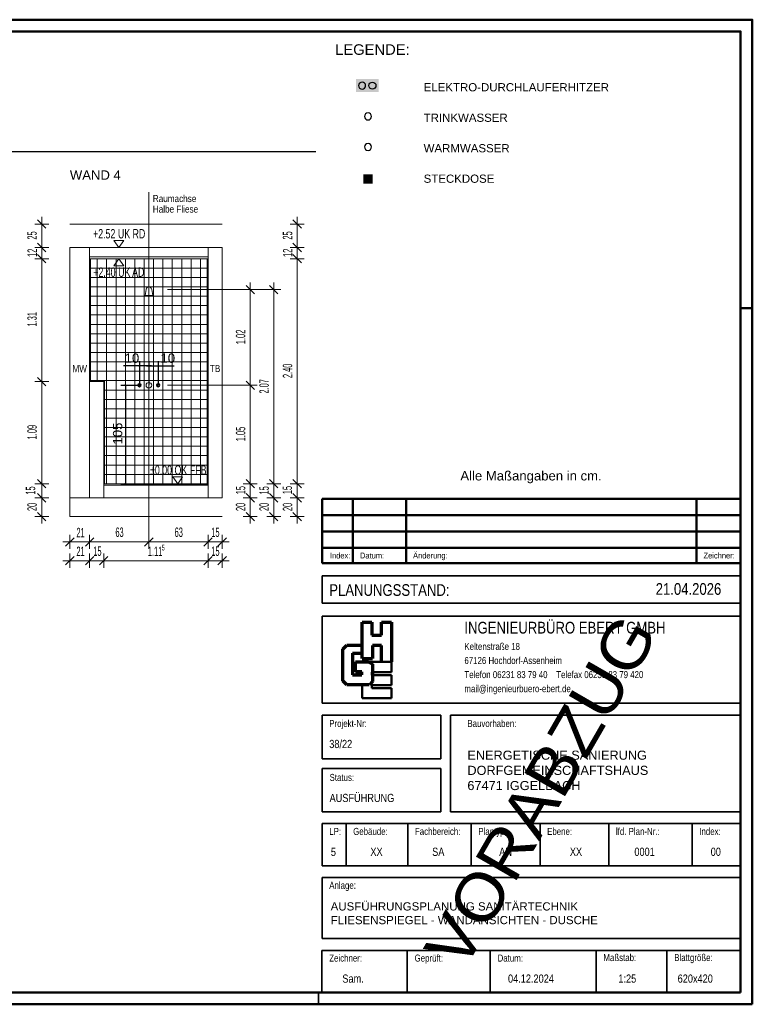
# Model space of a CAD drawing. Extents: x -776 to -156, y -457 to -37.
# Tile 3 of 3: x -468 to -156, y -457 to -37. Entities that reach past the tile are written whole.
import ezdxf
from ezdxf.lldxf.tags import DXFTag

# ---------------------------------------------------------------- set-up
doc = ezdxf.new("R2010")
doc.units = 0
doc.layers.get('0').update_dxf_attribs({"lineweight": 35})
for name, color, linetype, lineweight, true_color in [('400_Layout_Legende', 250, 'Continuous', 25, 0x333333), ('Rahmen', 7, 'Continuous', 35, 0x009900), ('S_Einrichtung_Ansicht', 7, 'Continuous', 18, 0xb2b200), ('S_Kaltwasser', 7, 'Continuous', 35, 0x005e00), ('S_Steckdose', 5, 'Continuous', 25, 0x0000ff), ('S_Warmwasser', 1, 'fein_strichliert', 35, 0xff0000), ('Vorabzug', 1, 'Continuous', 35, 0xff0000), ('X_Mass', 1, 'Continuous', 25, 0xff0000)]:
    doc.layers.add(name, color=color, linetype=linetype, lineweight=lineweight, true_color=true_color)
for name, color, linetype, lineweight in [('D-303 Wandabwicklung Duschraum', 7, 'Continuous', 25), ('L_Index', 7, 'Continuous', 50), ('Legende', 7, 'Continuous', 18), ('PLAN_D-303 Fliesenspiegel Duschraum', 7, 'Continuous', 25), ('Plankopf', 7, 'Continuous', 35), ('Plannummer', 7, 'Continuous', 35)]:
    doc.layers.add(name, color=color, linetype=linetype, lineweight=lineweight)
doc.styles.add('Arial', font='arial.ttf')
doc.styles.add('Arial Narrow', font='ARIALN.TTF', dxfattribs={"height": 0.25})
doc.styles.get("Standard").update_dxf_attribs({"font": 'arial.ttf'})
tags = doc.linetypes.add('fein_strichliert', pattern=[4, 1, -2, 1]).pattern_tags.tags
tags[8:9] = [DXFTag(74, 4), DXFTag(75, 0), DXFTag(340, '0'), DXFTag(46, 0.0), DXFTag(50, 0.0), DXFTag(44, 0.0), DXFTag(45, 0.0)]
tags[6:7] = [DXFTag(74, 4), DXFTag(75, 0), DXFTag(340, '0'), DXFTag(46, 0.0), DXFTag(50, 0.0), DXFTag(44, 0.0), DXFTag(45, 0.0)]
tags[4:5] = [DXFTag(74, 4), DXFTag(75, 0), DXFTag(340, '0'), DXFTag(46, 0.0), DXFTag(50, 0.0), DXFTag(44, 0.0), DXFTag(45, 0.0)]
tags = doc.linetypes.add('STRICHPUNKT2_S5', pattern=[0.25, 0.2, -0.025, 0, -0.025]).pattern_tags.tags
tags[10:11] = [DXFTag(74, 4), DXFTag(75, 0), DXFTag(340, '0'), DXFTag(46, 1.0), DXFTag(50, 0.0), DXFTag(44, 0.0), DXFTag(45, 0.0)]
tags[8:9] = [DXFTag(74, 4), DXFTag(75, 0), DXFTag(340, '0'), DXFTag(46, 1.0), DXFTag(50, 0.0), DXFTag(44, 0.0), DXFTag(45, 0.0)]
tags[6:7] = [DXFTag(74, 4), DXFTag(75, 0), DXFTag(340, '0'), DXFTag(46, 1.0), DXFTag(50, 0.0), DXFTag(44, 0.0), DXFTag(45, 0.0)]
tags[4:5] = [DXFTag(74, 4), DXFTag(75, 0), DXFTag(340, '0'), DXFTag(46, 1.0), DXFTag(50, 0.0), DXFTag(44, 0.0), DXFTag(45, 0.0)]
tags = doc.linetypes.add('VERDECKT2_S2', pattern=[0.0675, 0.05, -0.0175]).pattern_tags.tags
tags[6:7] = [DXFTag(74, 4), DXFTag(75, 0), DXFTag(340, '0'), DXFTag(46, 1.0), DXFTag(50, 0.0), DXFTag(44, 0.0), DXFTag(45, 0.0)]
tags[4:5] = [DXFTag(74, 4), DXFTag(75, 0), DXFTag(340, '0'), DXFTag(46, 1.0), DXFTag(50, 0.0), DXFTag(44, 0.0), DXFTag(45, 0.0)]

# ---------------------------------------------------------------- blocks, each defined once
blk = doc.blocks.new('Polygon-A07E9NXZVH', base_point=(-324.47, -67.99))
at = {"color": 0, "linetype": 'ByBlock', "lineweight": -2, "ltscale": 0.18}
blk.add_solid([(-324.47, -62.45), (-314.87, -62.45), (-324.47, -67.99), (-314.87, -67.99)], dxfattribs=at)
blk = doc.blocks.new('Maß-A07E9NYNVH', base_point=(-423.56, -193.06))
at = {"color": 0, "linetype": 'ByBlock', "lineweight": -2, "ltscale": 0.25}
for p, q in [((-411.75, -184.8), (-423.56, -184.8)), ((-416.55, -184.53), (-417.08, -185.07)), ((-416.81, -182.8), (-416.81, -193.06)), ((-412.55, -184.53), (-413.08, -185.07)), ((-412.81, -182.8), (-412.81, -193.06))]:
    blk.add_line(p, q, dxfattribs=at)
at = {"color": 0, "linetype": 'ByBlock', "lineweight": -2, "ltscale": 0.25, "insert": (-423.12, -179.47), "char_height": 4, "attachment_point": 1}
blk.add_mtext('{\\fArial;10}', dxfattribs=at)
blk = doc.blocks.new('Maß-A07E9NYPVH', base_point=(-413.87, -193.06))
at = {"color": 0, "linetype": 'ByBlock', "lineweight": -2, "ltscale": 0.25}
for p, q in [((-413.87, -184.8), (-402.07, -184.8)), ((-413.08, -185.07), (-412.55, -184.53)), ((-412.81, -182.8), (-412.81, -193.06)), ((-409.08, -185.07), (-408.55, -184.53)), ((-408.81, -182.8), (-408.81, -193.06))]:
    blk.add_line(p, q, dxfattribs=at)
at = {"color": 0, "linetype": 'ByBlock', "lineweight": -2, "ltscale": 0.25, "insert": (-407.85, -179.47), "char_height": 4, "attachment_point": 1}
blk.add_mtext('{\\fArial;10}', dxfattribs=at)
blk = doc.blocks.new('Schraffur-A07E9NYRVH', base_point=(-319.11, -105.14))
at = {"linetype": 'ByBlock', "lineweight": -2, "ltscale": 0.25}
blk.add_hatch(color=0, dxfattribs=at).paths.add_polyline_path([(-319.11, -105.04), (-319.11, -105.02), (-319.1, -104.99), (-319.08, -104.97), (-319.06, -104.96), (-319.04, -104.95), (-319.01, -104.94), (-318.99, -104.95), (-318.96, -104.96), (-318.94, -104.97), (-318.92, -104.99), (-318.91, -105.02), (-318.91, -105.04), (-318.91, -105.07), (-318.92, -105.09), (-318.94, -105.11), (-318.96, -105.13), (-318.99, -105.14), (-319.01, -105.14), (-319.04, -105.14), (-319.06, -105.13), (-319.08, -105.11), (-319.1, -105.09), (-319.11, -105.07)])
blk = doc.blocks.new('Schraffur-A07E9NYTVH', base_point=(-319.83, -105.14))
at = {"linetype": 'ByBlock', "lineweight": -2, "ltscale": 0.25}
blk.add_hatch(color=0, dxfattribs=at).paths.add_polyline_path([(-319.63, -105.04), (-319.63, -105.07), (-319.64, -105.09), (-319.66, -105.11), (-319.68, -105.13), (-319.7, -105.14), (-319.73, -105.14), (-319.75, -105.14), (-319.78, -105.13), (-319.8, -105.11), (-319.82, -105.09), (-319.83, -105.07), (-319.83, -105.04), (-319.83, -105.02), (-319.82, -104.99), (-319.8, -104.97), (-319.78, -104.96), (-319.75, -104.95), (-319.73, -104.94), (-319.7, -104.95), (-319.68, -104.96), (-319.66, -104.97), (-319.64, -104.99), (-319.63, -105.02)])
blk = doc.blocks.new('Polygon-A07E9NYVVH', base_point=(-321.37, -107.04))
at = {"color": 0, "linetype": 'ByBlock', "lineweight": -2, "ltscale": 0.25}
blk.add_solid([(-321.37, -103.04), (-317.37, -103.04), (-321.37, -107.04), (-317.37, -107.04)], dxfattribs=at)
blk = doc.blocks.new('Maß-A07E9NYXVH', base_point=(-428.13, -235.32))
at = {"color": 0, "linetype": 'ByBlock', "lineweight": -2, "ltscale": 0.25}
for p, q in [((-424.8, -193.06), (-416.81, -193.06)), ((-422.53, -193.32), (-423.07, -192.79)), ((-422.8, -193.06), (-422.8, -235.06)), ((-424.8, -235.06), (-387.56, -235.06)), ((-422.53, -235.32), (-423.07, -234.79))]:
    blk.add_line(p, q, dxfattribs=at)
at = {"color": 0, "linetype": 'ByBlock', "lineweight": -2, "ltscale": 0.25, "insert": (-428.13, -218.3), "char_height": 4, "attachment_point": 1, "rotation": 90}
blk.add_mtext('{\\fArial;105}', dxfattribs=at)
blk = doc.blocks.new('Referenz-A07E9NZ1VH', base_point=(-736.76, -377.12))
at = {"layer": 'D-303 Wandabwicklung Duschraum', "color": 0, "linetype": 'STRICHPUNKT2_S5', "lineweight": 18, "ltscale": 0.18}
blk.add_line((-412.81, -235.06), (-412.81, -110.74), dxfattribs=at)
at = {"layer": 'D-303 Wandabwicklung Duschraum', "color": 0, "lineweight": 13}
for p, q in [((-458.49, -124.26), (-458.49, -121.26)), ((-349.56, -124.26), (-349.56, -121.26)), ((-458.49, -124.26), (-461.49, -124.26)), ((-456.69, -126.06), (-460.29, -122.46)), ((-458.49, -124.26), (-455.49, -124.26)), ((-458.49, -134.26), (-458.49, -124.26)), ((-381.56, -124.26), (-446.49, -124.26)), ((-349.56, -124.26), (-352.56, -124.26)), ((-347.76, -126.06), (-351.36, -122.46)), ((-349.56, -124.26), (-346.56, -124.26)), ((-349.56, -134.26), (-349.56, -124.26)), ((-458.49, -134.26), (-461.49, -134.26)), ((-456.69, -136.06), (-460.29, -132.46)), ((-458.49, -134.26), (-455.49, -134.26)), ((-458.49, -139.06), (-458.49, -134.26)), ((-381.56, -134.26), (-446.49, -134.26)), ((-446.49, -134.26), (-446.49, -249.06)), ((-438.07, -134.26), (-438.07, -241.06)), ((-423.55, -131.26), (-427.75, -131.26)), ((-427.75, -131.26), (-425.65, -134.26)), ((-425.65, -134.26), (-423.55, -131.26)), ((-387.56, -241.06), (-387.56, -134.26)), ((-381.56, -241.06), (-381.56, -134.26)), ((-349.56, -134.26), (-352.56, -134.26)), ((-347.76, -136.06), (-351.36, -132.46)), ((-349.56, -134.26), (-346.56, -134.26)), ((-349.56, -139.06), (-349.56, -134.26)), ((-456.69, -140.86), (-460.29, -137.26)), ((-438.07, -138.26), (-387.56, -138.26)), ((-347.76, -140.86), (-351.36, -137.26)), ((-458.49, -139.06), (-461.49, -139.06)), ((-458.49, -139.06), (-455.49, -139.06)), ((-458.49, -191.46), (-458.49, -139.06)), ((-438.07, -139.06), (-387.56, -139.06)), ((-437.67, -139.06), (-437.67, -191.06)), ((-434.81, -191.06), (-434.81, -139.06)), ((-430.81, -235.06), (-430.81, -139.06)), ((-427.75, -142.06), (-425.65, -139.06)), ((-423.55, -142.06), (-427.75, -142.06)), ((-426.81, -235.06), (-426.81, -139.06)), ((-425.65, -139.06), (-423.55, -142.06)), ((-422.81, -235.06), (-422.81, -139.06)), ((-418.81, -235.06), (-418.81, -139.06)), ((-414.81, -235.06), (-414.81, -139.06)), ((-410.81, -235.06), (-410.81, -139.06)), ((-406.81, -235.06), (-406.81, -139.06)), ((-402.81, -235.06), (-402.81, -139.06)), ((-398.81, -235.06), (-398.81, -139.06)), ((-394.81, -235.06), (-394.81, -139.06)), ((-390.81, -235.06), (-390.81, -139.06)), ((-387.96, -139.06), (-387.96, -235.06)), ((-349.56, -139.06), (-352.56, -139.06)), ((-349.56, -139.06), (-346.56, -139.06)), ((-349.56, -209.06), (-349.56, -139.06)), ((-387.56, -143.06), (-438.07, -143.06)), ((-387.96, -147.06), (-437.67, -147.06)), ((-387.96, -151.06), (-437.67, -151.06)), ((-367.76, -154.06), (-371.36, -150.46)), ((-369.56, -152.26), (-369.56, -149.26)), ((-357.76, -154.06), (-361.36, -150.46)), ((-359.56, -152.26), (-359.56, -149.26)), ((-387.96, -155.06), (-437.67, -155.06)), ((-414.01, -152.26), (-414.45, -154.72)), ((-414.45, -154.72), (-411.18, -154.72)), ((-411.61, -152.26), (-411.18, -154.72)), ((-369.56, -152.26), (-372.56, -152.26)), ((-369.56, -152.26), (-366.56, -152.26)), ((-369.56, -193.06), (-369.56, -152.26)), ((-359.56, -152.26), (-362.56, -152.26)), ((-359.56, -152.26), (-356.56, -152.26)), ((-359.56, -233.16), (-359.56, -152.26)), ((-387.96, -159.06), (-437.67, -159.06)), ((-387.96, -163.06), (-437.67, -163.06)), ((-387.96, -167.06), (-437.67, -167.06)), ((-387.96, -171.06), (-437.67, -171.06)), ((-387.96, -175.06), (-437.67, -175.06)), ((-387.96, -179.06), (-437.67, -179.06)), ((-387.96, -183.06), (-437.67, -183.06)), ((-387.96, -187.06), (-437.67, -187.06)), ((-458.49, -191.46), (-461.49, -191.46)), ((-456.69, -193.26), (-460.29, -189.66)), ((-458.49, -191.46), (-455.49, -191.46)), ((-458.49, -235.06), (-458.49, -191.46)), ((-387.96, -191.06), (-438.07, -191.06)), ((-431.67, -191.06), (-438.07, -191.06)), ((-432.07, -191.46), (-438.07, -191.46)), ((-432.07, -241.06), (-432.07, -191.46)), ((-431.67, -235.06), (-431.67, -191.06)), ((-369.56, -193.06), (-372.56, -193.06)), ((-367.76, -194.86), (-371.36, -191.26)), ((-369.56, -193.06), (-366.56, -193.06)), ((-369.56, -235.06), (-369.56, -193.06)), ((-387.96, -195.06), (-431.67, -195.06)), ((-387.96, -199.06), (-431.67, -199.06)), ((-387.96, -203.06), (-431.67, -203.06)), ((-387.96, -207.06), (-431.67, -207.06)), ((-349.56, -235.06), (-349.56, -209.06)), ((-387.96, -211.06), (-431.67, -211.06)), ((-387.96, -215.06), (-431.67, -215.06)), ((-387.96, -219.06), (-431.67, -219.06)), ((-387.96, -223.06), (-431.67, -223.06)), ((-387.96, -227.06), (-431.67, -227.06)), ((-458.49, -235.06), (-461.49, -235.06)), ((-456.69, -236.86), (-460.29, -233.26)), ((-458.49, -235.06), (-455.49, -235.06)), ((-458.49, -241.06), (-458.49, -235.06)), ((-387.56, -235.06), (-432.07, -235.06)), ((-431.67, -231.06), (-387.96, -231.06)), ((-387.96, -231.06), (-423.96, -231.06)), ((-398.4, -232.06), (-402.6, -232.06)), ((-402.6, -232.06), (-400.5, -235.06)), ((-400.5, -235.06), (-398.4, -232.06)), ((-387.56, -231.06), (-387.56, -235.06)), ((-387.56, -231.06), (-387.56, -231.06)), ((-369.56, -235.06), (-372.56, -235.06)), ((-367.76, -236.86), (-371.36, -233.26)), ((-369.56, -235.06), (-366.56, -235.06)), ((-369.56, -239.03), (-369.56, -235.06)), ((-359.56, -235.06), (-362.56, -235.06)), ((-357.76, -236.86), (-361.36, -233.26)), ((-359.56, -235.06), (-359.56, -233.16)), ((-359.56, -235.06), (-356.56, -235.06)), ((-359.56, -241.06), (-359.56, -235.06)), ((-349.56, -235.06), (-352.56, -235.06)), ((-347.76, -236.86), (-351.36, -233.26)), ((-349.56, -235.06), (-346.56, -235.06)), ((-349.56, -241.06), (-349.56, -235.06)), ((-456.69, -242.86), (-460.29, -239.26)), ((-387.56, -235.66), (-432.07, -235.66)), ((-367.76, -242.86), (-371.36, -239.26)), ((-369.56, -241.06), (-369.56, -239.03)), ((-357.76, -242.86), (-361.36, -239.26)), ((-347.76, -242.86), (-351.36, -239.26)), ((-458.49, -241.06), (-461.49, -241.06)), ((-458.49, -241.06), (-455.49, -241.06)), ((-458.49, -246.47), (-458.49, -241.06)), ((-381.56, -241.06), (-446.49, -241.06)), ((-369.56, -241.06), (-372.56, -241.06)), ((-369.56, -241.06), (-366.56, -241.06)), ((-369.56, -249.06), (-369.56, -241.06)), ((-359.56, -241.06), (-362.56, -241.06)), ((-359.56, -241.06), (-356.56, -241.06)), ((-359.56, -249.06), (-359.56, -241.06)), ((-349.56, -241.06), (-352.56, -241.06)), ((-349.56, -241.06), (-346.56, -241.06)), ((-349.56, -249.06), (-349.56, -241.06)), ((-456.69, -250.86), (-460.29, -247.26)), ((-458.49, -249.06), (-458.49, -246.47)), ((-367.76, -250.86), (-371.36, -247.26)), ((-357.76, -250.86), (-361.36, -247.26)), ((-347.76, -250.86), (-351.36, -247.26)), ((-458.49, -249.06), (-461.49, -249.06)), ((-458.49, -249.06), (-455.49, -249.06)), ((-458.49, -249.06), (-458.49, -252.06)), ((-381.56, -249.06), (-446.49, -249.06)), ((-369.56, -249.06), (-372.56, -249.06)), ((-369.56, -249.06), (-366.56, -249.06)), ((-369.56, -249.06), (-369.56, -252.06)), ((-359.56, -249.06), (-362.56, -249.06)), ((-359.56, -249.06), (-356.56, -249.06)), ((-359.56, -249.06), (-359.56, -252.06)), ((-349.56, -249.06), (-352.56, -249.06)), ((-349.56, -249.06), (-346.56, -249.06)), ((-349.56, -249.06), (-349.56, -252.06)), ((-446.49, -259.86), (-449.49, -259.86)), ((-448.29, -261.66), (-444.69, -258.06)), ((-446.49, -259.86), (-446.49, -256.86)), ((-446.49, -259.86), (-446.49, -262.86)), ((-446.49, -259.86), (-438.07, -259.86)), ((-439.87, -261.66), (-436.27, -258.06)), ((-438.07, -259.86), (-438.07, -256.86)), ((-438.07, -259.86), (-438.07, -262.86)), ((-438.07, -259.86), (-412.81, -259.86)), ((-414.61, -261.66), (-411.01, -258.06)), ((-412.81, -259.86), (-412.81, -256.86)), ((-412.81, -259.86), (-412.81, -262.86)), ((-412.81, -259.86), (-387.56, -259.86)), ((-389.36, -261.66), (-385.76, -258.06)), ((-387.56, -259.86), (-387.56, -256.86)), ((-387.56, -259.86), (-387.56, -262.86)), ((-387.56, -259.86), (-381.56, -259.86)), ((-383.36, -261.66), (-379.76, -258.06)), ((-381.56, -259.86), (-381.56, -256.86)), ((-381.56, -259.86), (-381.56, -262.86)), ((-381.56, -259.86), (-378.56, -259.86)), ((-446.49, -267.86), (-449.49, -267.86)), ((-444.69, -266.06), (-448.29, -269.66)), ((-446.49, -267.86), (-446.49, -264.86)), ((-446.49, -267.86), (-446.49, -270.86)), ((-438.07, -267.86), (-446.49, -267.86)), ((-436.27, -266.06), (-439.87, -269.66)), ((-438.07, -267.86), (-438.07, -264.86)), ((-438.07, -267.86), (-438.07, -270.86)), ((-432.07, -267.86), (-438.07, -267.86)), ((-430.27, -266.06), (-433.87, -269.66)), ((-432.07, -267.86), (-432.07, -264.86)), ((-432.07, -267.86), (-432.07, -270.86)), ((-387.56, -267.86), (-432.07, -267.86)), ((-385.76, -266.06), (-389.36, -269.66)), ((-387.56, -267.86), (-387.56, -264.86)), ((-387.56, -267.86), (-387.56, -270.86)), ((-381.56, -267.86), (-387.56, -267.86)), ((-379.76, -266.06), (-383.36, -269.66)), ((-381.56, -267.86), (-381.56, -264.86)), ((-381.56, -267.86), (-381.56, -270.86)), ((-381.56, -267.86), (-378.56, -267.86))]:
    blk.add_line(p, q, dxfattribs=at)
at = {"layer": 'D-303 Wandabwicklung Duschraum', "color": 0, "lineweight": -2}
for p, q in [((-425.65, -134.26), (-425.65, -134.26)), ((-425.65, -134.26), (-425.65, -134.26)), ((-425.65, -134.26), (-425.65, -134.26)), ((-425.65, -134.26), (-425.65, -134.26)), ((-425.65, -139.06), (-425.65, -139.06)), ((-425.65, -139.06), (-425.65, -139.06)), ((-425.65, -139.06), (-425.65, -139.06)), ((-425.65, -139.06), (-425.65, -139.06)), ((-400.5, -235.06), (-400.5, -235.06)), ((-400.5, -235.06), (-400.5, -235.06)), ((-400.5, -235.06), (-400.5, -235.06)), ((-400.5, -235.06), (-400.5, -235.06))]:
    blk.add_line(p, q, dxfattribs=at)
at = {"layer": 'D-303 Wandabwicklung Duschraum', "color": 0, "linetype": 'VERDECKT2_S2', "lineweight": 13, "ltscale": 0.13}
for p, q in [((-359.56, -152.26), (-404.81, -152.26)), ((-369.56, -193.06), (-404.81, -193.06)), ((-412.81, -259.86), (-412.81, -213.71))]:
    blk.add_line(p, q, dxfattribs=at)
at = {"layer": 'D-303 Wandabwicklung Duschraum', "color": 0, "lineweight": 13}
blk.add_circle((-412.81, -193.06), 1.2, dxfattribs=at)
blk.add_ellipse((-412.81, -152.26), major_axis=(1.2, 0), ratio=1, start_param=0, end_param=3.141593, dxfattribs=at)
at = {"layer": 'PLAN_D-303 Fliesenspiegel Duschraum', "color": 0, "lineweight": -2}
blk.add_line((-341.57, -93.52), (-736.76, -93.52), dxfattribs=at)
at = {"layer": 'D-303 Wandabwicklung Duschraum', "color": 0, "lineweight": -2, "char_height": 3, "attachment_point": 1}
for s, insert in [('{\\W0.83;\\fArial;Raumachse}', (-411.12, -111.9)), ('{\\W0.83;\\fArial;Halbe}', (-411.12, -116.4)), ('{\\W0.83;\\fArial;Fliese}', (-401.07, -116.4)), ('{\\W0.83;\\fArial;MW}', (-445.38, -184.46)), ('{\\W0.83;\\fArial;TB}', (-386.79, -184.36))]:
    blk.add_mtext(s, dxfattribs=dict(at, insert=insert))
at = {"layer": 'D-303 Wandabwicklung Duschraum', "color": 0, "lineweight": 35, "char_height": 4, "attachment_point": 1, "rotation": 90}
for s, insert in [('{\\W0.66;\\fArial Narrow;25}', (-464.62, -130.89)), ('{\\W0.66;\\fArial Narrow;25}', (-355.69, -130.89)), ('{\\W0.63;\\fArial Narrow;12}', (-464.56, -138.28)), ('{\\W0.63;\\fArial Narrow;12}', (-355.63, -138.28)), ('{\\W0.63;\\fArial Narrow;1.31}', (-464.62, -167.95)), ('{\\W0.64;\\fArial Narrow;1.02}', (-375.69, -175.55)), ('{\\W0.66;\\fArial Narrow;2.40}', (-355.69, -189.96)), ('{\\W0.66;\\fArial Narrow;2.07}', (-365.69, -196.56)), ('{\\W0.64;\\fArial Narrow;1.09}', (-464.62, -216.16)), ('{\\W0.64;\\fArial Narrow;1.05}', (-375.69, -216.97)), ('{\\W0.63;\\fArial Narrow;15}', (-465.27, -239.69)), ('{\\W0.63;\\fArial Narrow;15}', (-375.69, -239.56)), ('{\\W0.63;\\fArial Narrow;15}', (-365.69, -239.62)), ('{\\W0.63;\\fArial Narrow;15}', (-355.82, -239.49)), ('{\\W0.66;\\fArial Narrow;20}', (-464.62, -246.68)), ('{\\W0.66;\\fArial Narrow;20}', (-375.69, -246.68)), ('{\\W0.66;\\fArial Narrow;20}', (-365.69, -246.68)), ('{\\W0.66;\\fArial Narrow;20}', (-355.69, -246.68))]:
    blk.add_mtext(s, dxfattribs=dict(at, insert=insert))
at = {"layer": 'D-303 Wandabwicklung Duschraum', "color": 0, "lineweight": 35, "attachment_point": 1}
for s, insert, char_height in [('{\\W0.67;\\fArial;+2.52}', (-436.58, -126.4), 4), ('{\\W0.67;\\fArial;UK}', (-425.98, -126.4), 4), ('{\\W0.67;\\fArial;RD}', (-419.74, -126.4), 4), ('{\\W0.67;\\fArial;+2.40}', (-436.48, -142.8), 4), ('{\\W0.67;\\fArial;UK}', (-425.88, -142.8), 4), ('{\\W0.67;\\fArial;AD}', (-419.94, -142.8), 4), ('{\\W0.67;\\fArial;±0.00}', (-412.29, -227.2), 4), ('{\\W0.67;\\fArial;OK}', (-401.87, -227.2), 4), ('{\\W0.67;\\fArial;FFB}', (-395.3, -227.2), 4), ('{\\W0.63;\\fArial Narrow;21}', (-443.69, -253.86), 4), ('{\\W0.66;\\fArial Narrow;63}', (-427.07, -253.73), 4), ('{\\W0.66;\\fArial Narrow;63}', (-401.81, -253.73), 4), ('{\\W0.63;\\fArial Narrow;15}', (-386.19, -253.73), 4), ('{\\W0.63;\\fArial Narrow;21}', (-443.69, -261.86), 4), ('{\\W0.63;\\fArial Narrow;15}', (-436.5, -261.8), 4), ('{\\W0.61;\\fArial Narrow;1.11}', (-413.26, -261.86), 4), ('{\\W0.65;\\fArial Narrow;5}', (-407.31, -261.09), 2.4), ('{\\W0.63;\\fArial Narrow;15}', (-386.19, -261.8), 4)]:
    blk.add_mtext(s, dxfattribs=dict(at, insert=insert, char_height=char_height))
at = {"layer": 'PLAN_D-303 Fliesenspiegel Duschraum', "color": 0, "lineweight": 35, "char_height": 4, "attachment_point": 1}
for s, insert in [('{\\fArial;WAND}', (-446.49, -101.38)), ('{\\fArial;4}', (-427.88, -101.38))]:
    blk.add_mtext(s, dxfattribs=dict(at, insert=insert))
blk = doc.blocks.new('Kreis-A07E9NZBVH', base_point=(-409.41, -193.66))
at = {"color": 0, "linetype": 'ByBlock', "lineweight": -2, "ltscale": 0.35}
blk.add_circle((-408.81, -193.06), 0.6, dxfattribs=at)
blk = doc.blocks.new('Kreis-A07E9NZDVH', base_point=(-417.41, -193.66))
at = {"color": 0, "linetype": 'ByBlock', "lineweight": -2, "ltscale": 0.35}
blk.add_circle((-416.81, -193.06), 0.6, dxfattribs=at)

msp = doc.modelspace()

# ---------------------------------------------------------------- linework, layer by layer
at = {"layer": '400_Layout_Legende', "color": 98, "ltscale": 0.25, "true_color": 0x005e00, "extrusion": (0, 0, -1)}
for centre in [(321.88, -65.22), (319.37, -78.38)]:
    msp.add_circle(centre, 1.5, dxfattribs=at)
at = {"layer": '400_Layout_Legende', "color": 1, "ltscale": 0.25, "true_color": 0xff0000}
msp.add_circle((-317.47, -65.22), 1.5, dxfattribs=at)
at = {"layer": '400_Layout_Legende', "color": 1, "ltscale": 0.25, "true_color": 0xff0000, "extrusion": (0, 0, -1)}
msp.add_circle((319.37, -91.38), 1.5, dxfattribs=at)
at = {"layer": 'L_Index', "linetype": 'Continuous', "lineweight": 50, "ltscale": 0.025}
for p, q in [((-160.54, -241.42), (-338.9, -241.42)), ((-338.9, -241.42), (-338.9, -268.92)), ((-325.8, -241.42), (-325.8, -268.92)), ((-303.16, -241.42), (-303.16, -268.92)), ((-179.31, -241.42), (-179.31, -268.92)), ((-160.54, -248.42), (-338.9, -248.42)), ((-160.54, -255.42), (-338.9, -255.42)), ((-160.54, -262.42), (-338.9, -262.42)), ((-160.54, -268.92), (-338.9, -268.92))]:
    msp.add_line(p, q, dxfattribs=at)
at = {"layer": 'Plankopf', "color": 7, "linetype": 'Continuous', "lineweight": 35, "ltscale": 0.35}
for p, q in [((-338.9, -286.05), (-338.9, -274.39)), ((-160.52, -274.39), (-338.9, -274.39)), ((-338.9, -286.05), (-160.52, -286.05)), ((-160.52, -291.52), (-338.9, -291.52)), ((-338.9, -291.52), (-338.9, -328.64)), ((-338.9, -328.64), (-160.52, -328.64)), ((-338.9, -333.79), (-338.9, -352.35)), ((-288.37, -333.79), (-338.9, -333.79)), ((-288.37, -352.35), (-288.37, -333.79)), ((-284.25, -333.79), (-284.25, -375.04)), ((-160.52, -333.79), (-284.25, -333.79)), ((-338.9, -352.35), (-288.37, -352.35)), ((-338.9, -356.48), (-338.9, -375.04)), ((-288.37, -356.48), (-338.9, -356.48)), ((-288.37, -375.04), (-288.37, -356.48)), ((-338.9, -375.04), (-288.37, -375.04)), ((-284.25, -375.04), (-160.52, -375.04)), ((-338.9, -429.08), (-160.52, -429.08))]:
    msp.add_line(p, q, dxfattribs=at)
at = {"layer": 'Plankopf', "color": 173, "linetype": 'Continuous', "lineweight": 70, "ltscale": 0.7, "true_color": 0x4e4eec}
for p, q in [((-321.82, -309.58), (-321.82, -294.13)), ((-321.82, -294.13), (-317.73, -294.13)), ((-317.73, -294.13), (-317.73, -299.69)), ((-313.64, -299.69), (-313.64, -294.13)), ((-313.64, -294.13), (-309.34, -294.13)), ((-309.34, -294.13), (-309.34, -310.99)), ((-317.73, -299.69), (-313.64, -299.69)), ((-317.49, -303.99), (-317.49, -309.58)), ((-313.64, -303.99), (-317.49, -303.99)), ((-313.64, -310.99), (-313.64, -303.99)), ((-321.82, -309.58), (-317.49, -309.58))]:
    msp.add_line(p, q, dxfattribs=at)
at = {"layer": 'Plankopf', "color": 13, "linetype": 'Continuous', "lineweight": 70, "ltscale": 0.7, "true_color": 0xec4e4e}
for p, q in [((-330.11, -305.59), (-328.42, -303.9)), ((-330.11, -319.09), (-330.11, -305.59)), ((-328.42, -303.9), (-321.82, -303.9)), ((-325.92, -307.31), (-321.82, -307.31)), ((-325.92, -307.31), (-325.92, -316.53)), ((-324.69, -311.01), (-319.16, -311.01)), ((-324.69, -315.31), (-324.69, -311.01)), ((-319.16, -311.01), (-317.4, -312.02)), ((-317.4, -312.02), (-317.4, -319.4)), ((-328.37, -320.83), (-330.11, -319.09)), ((-325.92, -316.53), (-322.03, -316.53)), ((-322.03, -315.31), (-324.69, -315.31)), ((-322.03, -316.53), (-322.03, -315.31)), ((-317.4, -316.68), (-317.4, -315.37)), ((-318.84, -320.83), (-328.37, -320.83)), ((-317.4, -319.4), (-318.79, -320.79))]:
    msp.add_line(p, q, dxfattribs=at)
at = {"layer": 'Plankopf', "color": 40, "linetype": 'Continuous', "lineweight": 50, "ltscale": 0.5, "true_color": 0xffd600}
for p, q in [((-309.34, -311.01), (-319.12, -311.01)), ((-309.34, -315.37), (-309.34, -311.01)), ((-317.38, -315.37), (-309.34, -315.37)), ((-309.34, -316.68), (-317.38, -316.68)), ((-309.34, -316.68), (-309.34, -320.97)), ((-321.82, -326.56), (-321.82, -320.85)), ((-317.73, -320.97), (-309.34, -320.97)), ((-317.73, -322.28), (-317.73, -320.97)), ((-309.34, -322.28), (-317.73, -322.28)), ((-309.34, -326.58), (-309.34, -322.28)), ((-321.82, -326.56), (-309.34, -326.56))]:
    msp.add_line(p, q, dxfattribs=at)
at = {"layer": 'Plankopf', "color": 7, "linetype": 'Continuous', "lineweight": 35, "ltscale": 0.0455}
for p, q in [((-338.9, -398.06), (-338.9, -380.04)), ((-160.4, -380.04), (-338.9, -380.04)), ((-328.69, -398.06), (-328.69, -380.04)), ((-302.36, -398.06), (-302.36, -380.04)), ((-275.33, -398.06), (-275.33, -380.04)), ((-245.99, -398.06), (-245.99, -380.04)), ((-216.65, -398.06), (-216.65, -380.04)), ((-181.12, -398.06), (-181.12, -380.04))]:
    msp.add_line(p, q, dxfattribs=at)
at = {"layer": 'Plankopf', "linetype": 'Continuous', "lineweight": 35, "ltscale": 0.035}
for p, q in [((-160.4, -398.06), (-338.9, -398.06)), ((-160.52, -434.09), (-339.02, -434.09))]:
    msp.add_line(p, q, dxfattribs=at)
at = {"layer": 'Plankopf', "linetype": 'Continuous', "lineweight": 35, "ltscale": 3.5}
for p, q in [((-338.9, -403.06), (-338.9, -429.08)), ((-338.9, -403.06), (-161.01, -403.06)), ((-339.02, -434.09), (-339.02, -452.1)), ((-302.62, -452.1), (-302.62, -434.09)), ((-267.24, -452.1), (-267.24, -434.09)), ((-222.13, -452.1), (-222.13, -434.09)), ((-191.93, -452.1), (-191.93, -434.09))]:
    msp.add_line(p, q, dxfattribs=at)
at = {"layer": 'Plankopf', "linetype": 'Continuous', "lineweight": 25, "ltscale": 0.025}
msp.add_line((-160.52, -452.1), (-339.02, -452.1), dxfattribs=at)
at = {"layer": 'Rahmen', "lineweight": 50, "ltscale": 0.5}
msp.add_line((-155.52, -160.1), (-160.52, -160.1), dxfattribs=at)
at = {"layer": 'Rahmen', "ltscale": 0.35}
msp.add_line((-340.52, -457.1), (-340.52, -452.1), dxfattribs=at)
at = {"layer": 'Rahmen', "lineweight": 50, "ltscale": 0.5}
for points in [[(-155.52, -457.1), (-155.52, -37.1), (-775.52, -37.1), (-775.52, -457.1), (-505.52, -457.1), (-255.52, -457.1), (-155.52, -457.1)], [(-160.52, -452.1), (-160.52, -42.1), (-755.52, -42.1), (-755.52, -452.1), (-510.52, -452.1), (-260.52, -452.1), (-160.52, -452.1)]]:
    msp.add_lwpolyline(points, close=True, dxfattribs=at)
at = {"layer": 'S_Steckdose', "color": 8, "ltscale": 0.25, "true_color": 0x808080}
msp.add_lwpolyline([(-320.87, -103.54), (-317.87, -103.54), (-317.87, -106.54), (-320.87, -106.54), (-320.87, -103.54)], dxfattribs=at)
for centre, radius in [((-319.37, -105.04), 1), ((-319.73, -105.04), 0.1)]:
    msp.add_circle(centre, radius, dxfattribs=at)
at = {"layer": 'S_Steckdose', "color": 8, "ltscale": 0.25, "true_color": 0x808080, "extrusion": (0, 0, -1)}
for centre in [(319.37, -105.04), (319.01, -105.04)]:
    msp.add_circle(centre, 0.1, dxfattribs=at)

# ---------------------------------------------------------------- block references
at = {"color": 251, "lineweight": 25, "ltscale": 0.25, "true_color": 0x585858}
msp.add_blockref('Referenz-A07E9NZ1VH', (-736.76, -377.12), dxfattribs=at)
at = {"layer": 'S_Einrichtung_Ansicht', "ltscale": 0.18}
msp.add_blockref('Polygon-A07E9NXZVH', (-324.47, -67.99), dxfattribs=at)
at = {"layer": 'S_Kaltwasser', "ltscale": 0.35}
msp.add_blockref('Kreis-A07E9NZBVH', (-409.41, -193.66), dxfattribs=at)
at = {"layer": 'S_Steckdose', "ltscale": 0.25}
msp.add_blockref('Polygon-A07E9NYVVH', (-321.37, -107.04), dxfattribs=at)
at = {"layer": 'S_Steckdose', "color": 8, "ltscale": 0.25, "true_color": 0x808080}
for name, p in [('Schraffur-A07E9NYTVH', (-319.83, -105.14)), ('Schraffur-A07E9NYRVH', (-319.11, -105.14))]:
    msp.add_blockref(name, p, dxfattribs=at)
at = {"layer": 'S_Warmwasser', "ltscale": 0.35}
msp.add_blockref('Kreis-A07E9NZDVH', (-417.41, -193.66), dxfattribs=at)
at = {"layer": 'X_Mass', "ltscale": 0.25}
for name, p in [('Maß-A07E9NYNVH', (-423.56, -193.06)), ('Maß-A07E9NYPVH', (-413.87, -193.06)), ('Maß-A07E9NYXVH', (-428.13, -235.32))]:
    msp.add_blockref(name, p, dxfattribs=at)

# ---------------------------------------------------------------- texts
at = {"layer": 'L_Index', "linetype": 'Continuous', "lineweight": 25, "ltscale": 0.625, "style": 'Arial', "width": 0.8}
for s, p in [('Index:', (-335.61, -266.92, 10.74)), ('Datum:', (-322.8, -266.92, 10.74)), ('Änderung:', (-300.16, -266.92, 10.74)), ('Zeichner:', (-176.31, -266.92, 10.74))]:
    msp.add_text(s, height=2.5, dxfattribs=at).set_placement(p)
at = {"layer": 'Legende', "color": 7, "ltscale": 0.18}
for s, height, p in [('LEGENDE:', 4.5, (-333.39, -52.09)), ('ELEKTRO-DURCHLAUFERHITZER', 3.5, (-295.65, -67.67)), ('TRINKWASSER', 3.5, (-295.65, -80.67)), ('WARMWASSER', 3.5, (-295.65, -93.67)), ('STECKDOSE', 3.5, (-295.65, -106.67))]:
    msp.add_text(s, height=height, dxfattribs=at).set_placement(p)
at = {"layer": 'Legende', "color": 1, "ltscale": 0.18, "true_color": 0xff0000}
msp.add_text('Alle Maßangaben in cm.', height=4, dxfattribs=at).set_placement((-279.99, -233.64))
at = {"layer": 'Plankopf', "linetype": 'Continuous', "ltscale": 0.035, "style": 'Arial', "width": 0.8}
msp.add_text('PLANUNGSSTAND:', height=5.004, dxfattribs=at).set_placement((-335.89, -282.89, 10.75))
at = {"layer": 'Plankopf', "linetype": 'Continuous', "lineweight": 50, "ltscale": 0.5, "style": 'Arial', "width": 0.8}
msp.add_text('INGENIEURBÜRO EBERT GMBH', height=5.004, dxfattribs=at).set_placement((-278.27, -298.94, -5.59))
at = {"layer": 'Plankopf', "linetype": 'Continuous', "lineweight": 25, "ltscale": 0.25, "style": 'Arial', "width": 0.8}
for s, p in [('Keltenstraße 18', (-278.27, -305.95, 10.75)), ('67126 Hochdorf-Assenheim', (-278.27, -311.95, 10.75)), ('Telefon 06231 83 79 40    Telefax 06231 83 79 420 ', (-278.27, -317.96, 10.75)), ('mail@ingenieurbuero-ebert.de', (-278.27, -323.96, 10.75))]:
    msp.add_text(s, height=3.0024, dxfattribs=at).set_placement(p)
at = {"layer": 'Plankopf', "linetype": 'Continuous', "lineweight": 25, "ltscale": 2.5, "style": 'Arial', "width": 0.8}
for s, height, p in [('Projekt-Nr:', 3.0024, (-335.89, -338.8, 10.75)), ('Bauvorhaben:', 3.0024, (-276.98, -338.8, 10.75)), ('Anlage:', 3.002, (-335.89, -407.85, 10.75)), ('Zeichner:', 3.002, (-335.89, -438.88, 10.75)), ('Geprüft:', 3.002, (-299.5, -438.88, 10.75)), ('Datum:', 3.002, (-264.11, -438.88, 10.75)), ('Maßstab:', 3.002, (-219.01, -438.66, 10.75)), ('Blattgröße:', 3.0024, (-188.81, -438.66, 10.75))]:
    msp.add_text(s, height=height, dxfattribs=at).set_placement(p)
at = {"layer": 'Plankopf', "linetype": 'Continuous', "lineweight": 25, "ltscale": 3.125, "style": 'Arial', "width": 0.8}
for s, height, p in [('Status:', 3.002, (-335.75, -361.82, 10.75)), ('LP:', 3.002, (-335.89, -384.84, 10.75)), ('Gebäude:', 3.002, (-325.69, -384.84, 10.75)), ('Fachbereich:', 3.0024, (-299.35, -384.84, 10.75)), ('Plantyp:', 3.002, (-272.33, -384.84, 10.75)), ('Ebene:', 3.002, (-242.99, -384.84, 10.75)), ('lfd. Plan-Nr.:', 3.0024, (-213.65, -384.84, 10.75)), ('Index:', 3.002, (-178.12, -384.84, 10.75))]:
    msp.add_text(s, height=height, dxfattribs=at).set_placement(p)
at = {"layer": 'Plankopf', "ltscale": 0.35, "attachment_point": 1, "style": 'Arial'}
for s, insert, char_height, width in [('ENERGETISCHE SANIERUNG DORFGEMEINSCHAFTSHAUS \\P67471 IGGELBACH', (-277, -348.89), 3.8831, 131.9047), ('\\pt38.779888;AUSFÜHRUNGSPLANUNG SANITÄRTECHNIK  \\PFLIESENSPIEGEL - WANDANSICHTEN - DUSCHE', (-335.29, -413.58), 3.5028, 178.5805)]:
    msp.add_mtext(s, dxfattribs=dict(at, insert=insert, char_height=char_height, width=width))
at = {"layer": 'Plankopf', "ltscale": 0.35, "style": 'Arial', "width": 0.8}
for tag, p, height in [('21.04.2026', (-196.7, -282.43), 5), ('38/22', (-335.89, -347.8), 3.5), ('AUSFÜHRUNG', (-335.75, -370.82), 3.5), ('Sam.', (-330.31, -447.88), 3.5), ('04.12.2024', (-259.68, -447.88), 3.5), ('1:25', (-212.62, -447.88), 3.5), ('620x420', (-187.34, -447.88), 3.5)]:
    msp.add_attdef(tag, p, '', height=height, dxfattribs=at)
at = {"layer": 'Plannummer', "linetype": 'Continuous', "ltscale": 4.375, "style": 'Arial', "width": 0.8}
for s, height, p in [('5', 3.5, (-335.21, -393.84, 10.75)), ('XX', 3.503, (-318.36, -393.79, 10.75)), ('SA', 3.503, (-292.02, -393.79, 10.75)), ('AN', 3.503, (-263.43, -393.79, 10.75)), ('XX', 3.503, (-233.31, -393.79, 10.75)), ('0001', 3.503, (-205.8, -393.79, 10.75)), ('00', 3.503, (-173.26, -393.79, 10.75))]:
    msp.add_text(s, height=height, dxfattribs=at).set_placement(p)
at = {"layer": 'Vorabzug', "color": 1, "ltscale": 0.35, "true_color": 0xff0000, "style": 'Arial Narrow', "width": 1.3}
msp.add_attdef('VORABZUG', (-278.76, -443.54), '', height=20, rotation=60, dxfattribs=at)

doc.saveas('drawing.dxf')
